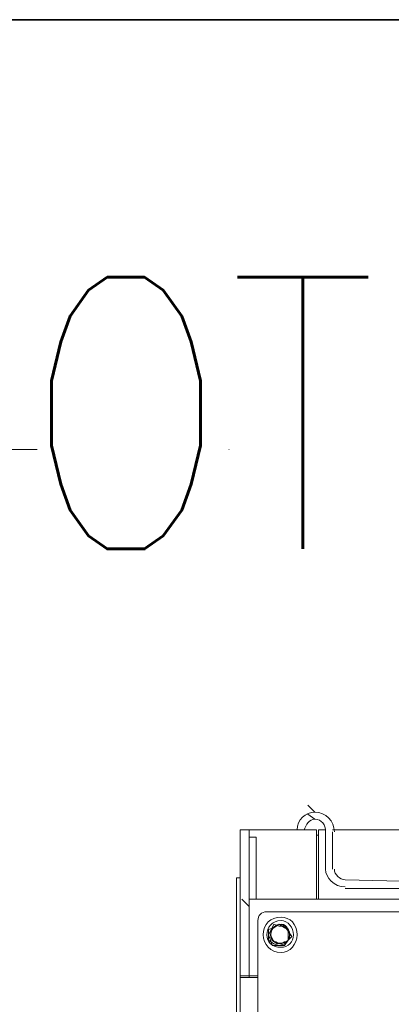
# Model space of a CAD drawing. Header units: millimetres. Extents: x 73192 to 132228, y -91222 to -47989.
# Tile 14 of 24: x 102720 to 102966, y -68440 to -67788. Entities that reach past the tile are written whole.
import ezdxf
from ezdxf.enums import TextEntityAlignment as Align

# ---------------------------------------------------------------- set-up
doc = ezdxf.new("R2010")
doc.units = ezdxf.units.MM
doc.linetypes.add('DASHDOT', pattern=[25.4, 12.7, -6.35, 0, -6.35])
for name, color, linetype, lineweight in [('koty', 253, 'Continuous', 9), ('NS_tenka', 253, 'Continuous', 9), ('R-koty', 7, 'Continuous', 25), ('R-koty-projektované', 7, 'Continuous', 30), ('VZT Tenka', 7, 'Continuous', 15)]:
    doc.layers.add(name, color=color, linetype=linetype, lineweight=lineweight)
doc.layers.get('koty').off()
doc.styles.add('ROMANS_PGN', font='romans.shx')

# ---------------------------------------------------------------- blocks, each defined once
blk = doc.blocks.new('A$C1bc6cde3')
at = {"layer": 'NS_tenka', "linetype": 'Continuous', "lineweight": 20}
for points in [[(154.37, 1860.15), (149.66, 1864.87), (149.66, 1864.87)], [(154.37, 1855.44), (149.66, 1858.97), (149.66, 1858.97)], [(104.88, 1836.58), (104.88, 1848.37), (110.77, 1848.37), (110.77, 1836.58)], [(110.77, 1848.37), (111.95, 1848.37), (153.2, 1848.37)], [(153.2, 1848.37), (155.55, 1848.37), (155.55, 1848.37)], [(155.55, 1848.37), (155.55, 1802.41), (155.55, 1802.41)], [(156.73, 1848.37), (161.45, 1848.37), (161.45, 1848.37)], [(156.73, 1807.12), (156.73, 1848.37), (156.73, 1848.37)], [(161.45, 1847.19), (161.45, 1822.44), (161.45, 1822.44)], [(166.16, 1848.37), (220.37, 1848.37), (220.37, 1848.37)], [(166.16, 1822.44), (166.16, 1847.19), (166.16, 1847.19)], [(110.77, 1843.65), (115.49, 1843.65), (115.49, 1830.69)], [(155.55, 1844.83), (156.73, 1844.83), (156.73, 1844.83)], [(104.88, 1836.58), (104.88, 1751.74), (110.77, 1751.74), (110.77, 1836.58)], [(110.77, 1802.41), (115.49, 1802.41), (115.49, 1830.69)], [(104.88, 1816.55), (102.52, 1816.55), (102.52, 1816.55)], [(104.88, 1191.98), (102.52, 1191.98), (102.52, 1816.55)], [(220.37, 1814.19), (174.41, 1815.37), (174.41, 1815.37)], [(174.41, 1809.48), (220.37, 1809.48), (220.37, 1809.48)], [(110.77, 1797.7), (106.06, 1802.41), (106.06, 1802.41)], [(110.77, 1791.8), (110.77, 1802.41), (110.77, 1802.41)], [(115.49, 1802.41), (1111.26, 1802.41), (1111.26, 1802.41)], [(156.73, 1807.12), (156.73, 1802.41), (156.73, 1802.41)], [(110.77, 1751.74), (110.77, 1791.8), (110.77, 1791.8)], [(1104.19, 1794.16), (122.56, 1794.16), (122.56, 1794.16)], [(116.66, 1788.27), (116.66, 1241.48), (116.66, 1241.48)], [(127.27, 1783.55), (123.74, 1782.38), (123.74, 1778.84), (123.74, 1775.31), (127.27, 1772.95)], [(130.81, 1784.73), (127.27, 1785.91), (124.91, 1781.2)], [(134.34, 1783.55), (130.81, 1785.91), (127.27, 1783.55)], [(130.81, 1771.77), (134.34, 1771.77), (136.7, 1775.31), (139.05, 1777.66), (136.7, 1781.2), (134.34, 1784.73), (130.81, 1784.73)], [(136.7, 1778.84), (136.7, 1782.38), (134.34, 1783.55)], [(124.91, 1781.2), (123.74, 1778.84), (123.74, 1778.84)], [(123.74, 1778.84), (124.91, 1775.31), (124.91, 1775.31)], [(124.91, 1775.31), (126.09, 1771.77), (130.81, 1771.77)], [(134.34, 1772.95), (136.7, 1775.31), (136.7, 1778.84)], [(127.27, 1772.95), (130.81, 1771.77), (134.34, 1772.95)], [(104.88, 1751.74), (104.88, 1750.56), (104.88, 1750.56)], [(104.88, 1750.56), (115.49, 1750.56), (115.49, 1750.56)], [(116.66, 179.71), (115.49, 179.71), (104.88, 179.71), (104.88, 1750.56)], [(110.77, 1750.56), (110.77, 1751.74), (110.77, 1751.74)], [(116.66, 1751.74), (110.77, 1751.74), (110.77, 1751.74)], [(115.49, 1750.56), (116.66, 1750.56), (116.66, 1750.56)]]:
    blk.add_lwpolyline(points, dxfattribs=at)
for points in [[(154.37, 1860.15), (148.48, 1860.15), (142.59, 1855.44), (142.59, 1848.37)], [(167.34, 1847.19), (167.34, 1854.26), (161.45, 1860.15), (154.37, 1860.15)], [(154.37, 1855.44), (150.84, 1855.44), (148.48, 1851.9), (147.3, 1848.37)], [(161.45, 1847.19), (161.45, 1851.9), (159.09, 1855.44), (154.37, 1855.44)], [(161.45, 1822.44), (161.45, 1816.55), (167.34, 1810.66), (174.41, 1810.66)], [(167.34, 1822.44), (167.34, 1818.91), (170.87, 1815.37), (174.41, 1815.37)], [(122.56, 1794.16), (119.02, 1794.16), (116.66, 1791.8), (116.66, 1788.27)], [(128.45, 1784.73), (126.09, 1783.55), (124.91, 1781.2), (124.91, 1778.84)], [(126.09, 1782.38), (124.91, 1780.02), (124.91, 1777.66), (126.09, 1776.48)], [(131.98, 1785.91), (129.63, 1785.91), (127.27, 1784.73), (126.09, 1782.38)], [(134.34, 1784.73), (133.16, 1785.91), (129.63, 1785.91), (128.45, 1784.73)], [(136.7, 1782.38), (135.52, 1784.73), (134.34, 1785.91), (131.98, 1785.91)], [(137.88, 1778.84), (137.88, 1781.2), (136.7, 1783.55), (134.34, 1784.73)], [(136.7, 1775.31), (137.88, 1777.66), (137.88, 1780.02), (136.7, 1782.38)], [(124.91, 1778.84), (124.91, 1776.48), (126.09, 1774.13), (128.45, 1774.13)], [(126.09, 1776.48), (127.27, 1774.13), (128.45, 1772.95), (130.81, 1772.95)], [(130.81, 1772.95), (133.16, 1772.95), (135.52, 1774.13), (136.7, 1775.31)], [(134.34, 1774.13), (136.7, 1774.13), (137.88, 1776.48), (137.88, 1778.84)], [(128.45, 1774.13), (129.63, 1772.95), (133.16, 1772.95), (134.34, 1774.13)]]:
    blk.add_open_spline(points, degree=3, dxfattribs=at)
for points in [[(142.59, 1778.84), (142.59, 1785.91), (137.88, 1790.63), (131.98, 1790.63), (131.98, 1790.63), (124.91, 1790.63), (120.2, 1785.91), (120.2, 1778.84), (120.2, 1778.84), (120.2, 1772.95), (124.91, 1767.06), (131.98, 1767.06), (131.98, 1767.06), (137.88, 1767.06), (142.59, 1772.95), (142.59, 1778.84)], [(140.23, 1778.84), (140.23, 1783.55), (136.7, 1788.27), (131.98, 1788.27), (131.98, 1788.27), (126.09, 1788.27), (122.56, 1783.55), (122.56, 1778.84), (122.56, 1778.84), (122.56, 1774.13), (126.09, 1770.59), (131.98, 1770.59), (131.98, 1770.59), (136.7, 1770.59), (140.23, 1774.13), (140.23, 1778.84)]]:
    blk.add_open_spline(points, degree=3, knots=[0, 0, 0, 0, 0.0625, 0.0625, 0.0625, 0.062501, 0.125, 0.125, 0.125, 0.125001, 0.1875, 0.1875, 0.1875, 0.187501, 1, 1, 1, 1], dxfattribs=at)

msp = doc.modelspace()

# ---------------------------------------------------------------- linework, layer by layer
at = {"layer": 'R-koty', "lineweight": 35}
msp.add_line((102114.47, -67787.73), (103116.74, -67787.73), dxfattribs=at)
at = {"layer": 'VZT Tenka', "linetype": 'DASHDOT', "ltscale": 20}
msp.add_line((102477.66, -68072.62), (105077.66, -68072.62), dxfattribs=at)

# ---------------------------------------------------------------- block references
at = {"layer": 'koty'}
msp.add_blockref('A$C1bc6cde3', (102761.16, -70173.21), dxfattribs=at)

# ---------------------------------------------------------------- texts
at = {"layer": 'R-koty-projektované', "lineweight": 13, "style": 'ROMANS_PGN', "width": 0.8}
msp.add_text('FILTRAČNÍ JEDNOTKA', height=180, dxfattribs=at).set_placement((102210.24, -68138.5), align=Align.CENTER)

doc.saveas('drawing.dxf')
